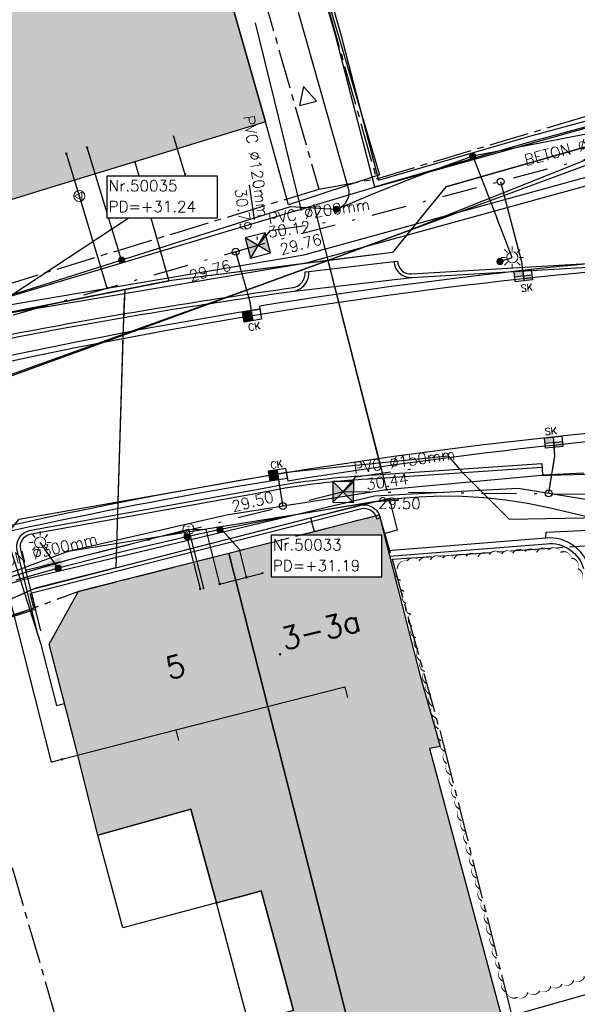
# Model space of a CAD drawing. Header units: metres. Extents: x 202952 to 203755, y 348959 to 349702.
# Tile 11 of 91: x 203164 to 203184, y 349319 to 349354. Entities that reach past the tile are written whole.
import ezdxf
from ezdxf.enums import TextEntityAlignment as Align

# ---------------------------------------------------------------- set-up
doc = ezdxf.new("R2010")
doc.units = ezdxf.units.M
for name, pattern in [('1-200 CENTER', [4.28625, 2.8575, -0.47625, 0.47625, -0.47625]), ('1-200 DASHDOT', [2.54, 1.27, -0.635, 0, -0.635]), ('1-200 HIDDEN', [0.9525, 0.635, -0.3175])]:
    doc.linetypes.add(name, pattern=pattern)
for name, color, linetype in [('PH-BEST-BEBOUWING', 1, 'Continuous'), ('PH-BEST-BEBOUWING-ARCERING', 254, 'Continuous'), ('PH-BEST-BEGROEIIING', 252, 'Continuous'), ('PH-BEST-HUISNUMMER', 7, 'Continuous'), ('PH-BEST-INDACTIEF INGETEKEND', 252, '1-200 DASHDOT'), ('PH-BEST-INRIT', 8, 'Continuous'), ('PH-BEST-KADASTRALE-GRENS', 240, '1-200 CENTER'), ('PH-BEST-KL-DATA_KPN', 12, '1-200 TELEFONIE-KPN'), ('PH-BEST-KL-DATA_ZIGGO BV', 12, '1-200 ZIGGO'), ('PH-BEST-KL-ET_MIDDENSPANNING_ENEXIS', 12, '1-200 MIDDENSPANNING'), ('PH-BEST-KL-GAS_HOGEDRUK_ENEXIS', 12, '1-200 GASLEIDING HOGE DRUK'), ('PH-BEST-KL-GAS_LAGEDRUK_ENEXIS', 12, '1-200 GASLEIDING LAGE DRUK'), ('PH-BEST-KL-LAAGSPANNING-ENEXIS', 12, '1-200 LAAGSPANNING'), ('PH-BEST-KL-WATER-WML', 12, '1-200 WML'), ('PH-BEST-KL-WATER-WML-buiten gebruik', 11, '1-200 WML'), ('PH-BEST-MUUR-INDICATIEF INGETEKEND', 1, 'Continuous'), ('PH-BEST-PUT-HANDHAVEN', 84, 'Continuous'), ('PH-BEST-RIO-HANDHAVEN-GEMENGD', 44, '1-200 DASHDOT'), ('PH-BEST-RIO-TEKST', 8, 'Continuous'), ('PH-BEST-RIO-TEKST-VLOEIVLAK', 8, 'Continuous'), ('PH-BEST-WEGDEEL', 254, 'Continuous'), ('PH-INM-KANTVERHARDING', 253, 'Continuous'), ('PH-NIEUW-BAND-20-30', 115, 'Continuous'), ('PH-NIEUW-BAND-5-20', 115, 'Continuous'), ('PH-RIO-KOLK', 240, 'Continuous'), ('PH-RIO-KOLKAANSLUITING', 150, '1-200 HIDDEN'), ('PH-RIO-TEKST-DWA-PUTTENSTAAT', 7, 'Continuous')]:
    doc.layers.add(name, color=color, linetype=linetype)
doc.layers.add('PH-NIEUW-OPSLUITBAND-6', color=115, linetype='Continuous', lineweight=30)
doc.styles.add('NLCS-ISO', font='txt')
doc.styles.add('ROMANS', font='romans.shx')
doc.linetypes.add('1-200 BLOKHAAG', pattern='A,0,-0.035,[1,Gras.shx,S=5,R=0,X=0,Y=0.0025],-0.475', length=0.51)
doc.linetypes.add('1-200 GASLEIDING HOGE DRUK', pattern='A,1.5,-0.6,["GAS HD",ROMANS,S=0.24,R=0,X=-0.5,Y=-0.12],-1.1', length=3.2)
doc.linetypes.add('1-200 GASLEIDING LAGE DRUK', pattern='A,1.5,-0.6,["GAS LD",ROMANS,S=0.24,R=0,X=-0.5,Y=-0.12],-1', length=3.1)
doc.linetypes.add('1-200 LAAGSPANNING', pattern='A,1.5,-0.6,["LS",ROMANS,S=0.24,R=0,X=-0.45,Y=-0.12],-0.05', length=2.15)
doc.linetypes.add('1-200 MIDDENSPANNING', pattern='A,1.5,-0.6,["MS",ROMANS,S=0.24,R=0,X=-0.5,Y=-0.12],-0.05', length=2.15)
doc.linetypes.add('1-200 TELEFONIE-KPN', pattern='A,1.5,-0.6,["KPN",ROMANS,S=0.24,R=0,X=-0.5,Y=-0.12],-0.3', length=2.4)
doc.linetypes.add('1-200 WML', pattern='A,1.5,-0.6,["WML",ROMANS,S=0.24,R=0,X=-0.5,Y=-0.12],-0.3', length=2.4)
doc.linetypes.add('1-200 ZIGGO', pattern='A,1.5,-0.6,["ZIGGO",ROMANS,S=0.24,R=0,X=-0.5,Y=-0.12],-0.65', length=2.75)

# ---------------------------------------------------------------- blocks, each defined once
blk = doc.blocks.new('SKL-WTB_HULP_OVERIG-SO')
at = {"color": 0, "linetype": 'ByBlock', "lineweight": 18}
for points in [[(-0.14, 0.14), (0.14, -0.14)], [(0.14, 0.14), (-0.14, -0.14)]]:
    blk.add_lwpolyline(points, dxfattribs=at)
at = {"color": 0, "linetype": 'ByBlock', "lineweight": 18, "style": 'NLCS-ISO', "flags": 1}
for tag, p in [('TYPE', (1.5, 0)), ('LABEL', (1.5, -1.5)), ('OMSCHRIJVING', (1.5, -3))]:
    blk.add_attdef(tag, p, '', height=1, dxfattribs=at)
blk = doc.blocks.new('SKL-WTB_HULP_MOF-SO')
at = {"linetype": 'ByBlock', "lineweight": 18}
h = blk.add_hatch(color=0, dxfattribs=at)
h.dxf.hatch_style = 1
h.paths.add_polyline_path([(-0.5625, 0, 1), (0.5625, 0, 1)])
at = {"color": 0, "linetype": 'ByBlock', "lineweight": 18}
blk.add_circle((0, 0), 0.5625, dxfattribs=at)
at = {"color": 0, "linetype": 'ByBlock', "lineweight": 18, "style": 'NLCS-ISO', "flags": 1}
for tag, p in [('TYPE', (1.5, 0)), ('LABEL', (1.5, -1.5)), ('OMSCHRIJVING', (1.5, -3))]:
    blk.add_attdef(tag, p, '', height=1, dxfattribs=at)
blk = doc.blocks.new('SKL-ET_OV_LICHTMAST-SO')
at = {"color": 0, "linetype": 'ByBlock', "lineweight": 18}
for points in [[(0, 2), (0, 1.25)], [(-1.25, 0), (-2, 0)], [(-1.41, 1.41), (-0.88, 0.88)], [(0.88, 0.88), (1.41, 1.41)], [(2, 0), (1.25, 0)], [(-1.41, -1.41), (-0.88, -0.88)], [(0, -1.25), (0, -2)], [(0.88, -0.88), (1.41, -1.41)]]:
    blk.add_lwpolyline(points, dxfattribs=at)
blk.add_circle((0, 0), 1, dxfattribs=at)
blk = doc.blocks.new('SKL-WTB_HULP_VERLOOP-SO')
at = {"color": 0, "linetype": 'ByBlock', "lineweight": 18}
for points in [[(0.44, 0.72), (-0.88, 0)], [(0.44, -0.72), (-0.88, 0)], [(0.44, -0.72), (0.44, 0.72)]]:
    blk.add_lwpolyline(points, dxfattribs=at)
blk.add_circle((0, 0), 1, dxfattribs=at)
at = {"color": 0, "linetype": 'ByBlock', "lineweight": 18, "style": 'NLCS-ISO', "flags": 1}
for tag, p in [('TYPE', (1.5, 0)), ('LABEL', (1.5, -1.5)), ('OMSCHRIJVING', (1.5, -3))]:
    blk.add_attdef(tag, p, '', height=1, dxfattribs=at)
blk = doc.blocks.new('SKL-WTB_HULP_T STUK-SO')
at = {"color": 0, "linetype": 'ByBlock', "lineweight": 18}
blk.add_circle((0, 0), 1, dxfattribs=at)
at = {"color": 0, "linetype": 'ByBlock', "lineweight": -2, "style": 'NLCS-ISO'}
blk.add_text('T', height=1, dxfattribs=at).set_placement((0, 0), align=Align.MIDDLE_CENTER)
at = {"color": 0, "linetype": 'ByBlock', "lineweight": 18, "style": 'NLCS-ISO', "flags": 1}
for tag, p in [('TYPE', (1.5, 0)), ('LABEL', (1.5, -1.5)), ('OMSCHRIJVING', (1.5, -3))]:
    blk.add_attdef(tag, p, '', height=1, dxfattribs=at)
blk = doc.blocks.new('INRITSYMBOOL')
at = {"layer": 'PH-BEST-INRIT'}
blk.add_lwpolyline([(-0.315, 0.63), (0, 0), (0.315, 0.63)], close=True, dxfattribs=at)
blk = doc.blocks.new('*U12')
h = blk.add_hatch(color=256)
h.paths.add_polyline_path([(0, 0), (-0.375, 0.375), (-0.375, -0.375)])
h.paths.add_polyline_path([(0.375, 0.375), (0, 0), (0.375, -0.375)])
for p, q in [((-0.375, -0.375), (0.375, 0.375)), ((-0.375, 0.375), (0.375, -0.375))]:
    blk.add_line(p, q)
blk.add_lwpolyline([(-0.375, -0.375), (0.375, -0.375), (0.375, 0.375), (-0.375, 0.375)], close=True)
blk = doc.blocks.new('Materialisatie')
blk.add_solid([(-1.04, 0.173), (-1.04, -0.173), (0, 0)])
at = {"style": 'ROMANS'}
blk.add_attdef('MATERIALISATIE', (-2.631, 0.657), '', height=0.4, dxfattribs=at)
blk = doc.blocks.new('*U39')
blk.add_hatch(color=256).paths.add_polyline_path([(0, 0.374), (-0.315, 0.374), (-0.315, 0), (0, 0)])
blk.add_line((0, 0.374), (0, 0))
blk.add_lwpolyline([(0.315, 0), (-0.315, 0), (-0.315, 0.374), (0.315, 0.374)], close=True)
at = {"style": 'ROMANS'}
blk.add_attdef('CK', (-0.205, -0.344), '', height=0.25, dxfattribs=at)
blk = doc.blocks.new('*U44')
blk.add_hatch(color=256).paths.add_polyline_path([(0, 0.374), (-0.315, 0.374), (-0.315, 0), (0, 0)])
blk.add_line((0, 0.374), (0, 0))
blk.add_lwpolyline([(0.315, 0), (-0.315, 0), (-0.315, 0.374), (0.315, 0.374)], close=True)
at = {"style": 'ROMANS'}
blk.add_attdef('CK', (-0.211, 0.429), '', height=0.25, dxfattribs=at)
blk = doc.blocks.new('*U49')
h = blk.add_hatch(color=256)
h.paths.add_polyline_path([(0, 0.374), (-0.315, 0.374), (-0.315, 0.187), (0, 0.187)])
h.paths.add_polyline_path([(0, 0.187), (0, 0), (0.315, 0), (0.315, 0.187)])
blk.add_lwpolyline([(0.315, 0), (-0.315, 0), (-0.315, 0.374), (0.315, 0.374)], close=True)
for points in [[(-0.315, 0.374), (0, 0.374), (0, 0)], [(-0.315, 0.187), (0.315, 0.187)]]:
    blk.add_lwpolyline(points)
at = {"style": 'ROMANS'}
blk.add_attdef('SK', (-0.281, 0.471), '', height=0.25, dxfattribs=at)
blk = doc.blocks.new('*U51')
h = blk.add_hatch(color=256)
h.paths.add_polyline_path([(0, 0.374), (-0.315, 0.374), (-0.315, 0.187), (0, 0.187)])
h.paths.add_polyline_path([(0, 0.187), (0, 0), (0.315, 0), (0.315, 0.187)])
blk.add_lwpolyline([(0.315, 0), (-0.315, 0), (-0.315, 0.374), (0.315, 0.374)], close=True)
for points in [[(-0.315, 0.374), (0, 0.374), (0, 0)], [(-0.315, 0.187), (0.315, 0.187)]]:
    blk.add_lwpolyline(points)
at = {"style": 'ROMANS'}
blk.add_attdef('SK', (-0.144, -0.383), '', height=0.25, dxfattribs=at)
blk = doc.blocks.new('Puttenstaat bestaand')
blk.add_wipeout([(0, 0), (4, 0), (4, 1.5), (0, 1.5)])
blk.add_lwpolyline([(0, 0), (4, 0), (4, 1.5), (0, 1.5)], close=True)
at = {"style": 'ROMANS'}
for tag, p in [('NR', (0.066, 0.955)), ('PD', (0.066, 0.203))]:
    blk.add_attdef(tag, p, '', height=0.4, dxfattribs=at)

msp = doc.modelspace()

# ---------------------------------------------------------------- hatches: boundary and pattern name
at = {"layer": 'PH-BEST-BEBOUWING-ARCERING'}
msp.add_hatch(color=256, dxfattribs=at).paths.add_polyline_path([(203156.589, 349369.981), (203155.297, 349374.313), (203160.767, 349375.891), (203160.416, 349376.489), (203163.641, 349378.349), (203164.437, 349376.886), (203165.814, 349377.28), (203167.04, 349372.99), (203169.044, 349366.002), (203170.341, 349361.481), (203171.07, 349358.94), (203170.74, 349358.85), (203171.393, 349356.572), (203173.16, 349350.41), (203169.417, 349349.265), (203165.91, 349348.193), (203163.004, 349347.304), (203162.269, 349349.789), (203160.438, 349355.977), (203164.587, 349357.181), (203162.54, 349364.563), (203158.417, 349363.387)], flags=17)
msp.add_hatch(color=256, dxfattribs=at).paths.add_polyline_path([(203179.074, 349327.754), (203179.464, 349327.829), (203178.74, 349330.38), (203178.405, 349331.697), (203177.598, 349334.87), (203177.26, 349336.2), (203173.241, 349335.179), (203171.827, 349334.819), (203179.027, 349306.485), (203181.513, 349307.149), (203183.92, 349307.792), (203184.407, 349307.922)])
h = msp.add_hatch(color=256, dxfattribs=at)
h.paths.add_polyline_path([(203166.395, 349333.439), (203169.63, 349334.261), (203171.827, 349334.819), (203179.027, 349306.485), (203178.073, 349306.23), (203175.685, 349305.592), (203169.779, 349304.015), (203169.435, 349305.302), (203169.374, 349305.286), (203166.978, 349312.961), (203166.13, 349316.131), (203167.743, 349316.563), (203170.641, 349317.339), (203172.54, 349317.848), (203174.171, 349318.285), (203173.542, 349320.612), (203173.002, 349322.611), (203172.446, 349322.463), (203171.38, 349322.178), (203170.453, 349325.561), (203167.101, 349324.623), (203166.22, 349328.13), (203165.34, 349331.53), (203166.179, 349333.048)], flags=16)
h.paths.add_polyline_path([(203178.678, 349303.504), (203184.995, 349305.2), (203187.523, 349295.785), (203181.206, 349294.089)], flags=17)

# ---------------------------------------------------------------- linework, layer by layer
at = {"layer": 'PH-BEST-BEBOUWING'}
for points in [[(203156.589, 349369.981), (203155.297, 349374.313), (203160.767, 349375.891), (203160.416, 349376.489), (203163.641, 349378.349), (203164.437, 349376.886), (203165.814, 349377.28), (203167.04, 349372.99), (203169.044, 349366.002), (203170.341, 349361.481), (203171.07, 349358.94), (203170.74, 349358.85), (203171.393, 349356.572), (203173.16, 349350.41), (203169.417, 349349.265), (203165.91, 349348.193), (203163.004, 349347.304), (203162.269, 349349.789), (203160.438, 349355.977), (203164.587, 349357.181), (203162.54, 349364.563), (203158.417, 349363.387), (203156.589, 349369.981)], [(203171.827, 349334.819), (203173.241, 349335.179), (203177.26, 349336.2), (203177.598, 349334.87), (203178.405, 349331.697), (203178.74, 349330.38), (203179.464, 349327.829), (203179.074, 349327.754), (203184.407, 349307.922), (203183.92, 349307.792), (203181.513, 349307.149), (203179.027, 349306.485), (203171.827, 349334.819)], [(203171.38, 349322.178), (203167.997, 349321.273), (203167.101, 349324.623), (203170.453, 349325.561), (203171.38, 349322.178)], [(203172.54, 349317.848), (203171.38, 349322.178), (203172.446, 349322.463), (203173.002, 349322.611), (203173.542, 349320.612), (203174.171, 349318.285), (203172.54, 349317.848)]]:
    msp.add_lwpolyline(points, close=True, dxfattribs=at)
msp.add_lwpolyline([(203174.171, 349318.285), (203173.542, 349320.612), (203173.002, 349322.611), (203172.446, 349322.463), (203171.38, 349322.178), (203170.453, 349325.561), (203167.101, 349324.623), (203166.22, 349328.13), (203165.34, 349331.53), (203166.179, 349333.048), (203166.395, 349333.439), (203166.395, 349333.439), (203169.63, 349334.261), (203171.827, 349334.819), (203179.027, 349306.485)], dxfattribs=at)
at = {"layer": 'PH-BEST-BEGROEIIING'}
msp.add_lwpolyline([(203184.563, 349333.855, 0, 0.05, 0.520567), (203184.441, 349334.25, 0, 0.05, 0.520567), (203184.199, 349334.639, 0, 0.05, 0.520567), (203183.816, 349334.845, 0, 0.05, 0.520567), (203183.375, 349334.943, 0, 0.05, 0.520567), (203182.952, 349334.845, 0, 0.05, 0.520567), (203182.53, 349334.876, 0, 0.05, 0.520567), (203182.092, 349334.813, 0, 0.05, 0.520567), (203181.685, 349334.789, 0, 0.05, 0.520567), (203181.242, 349334.769, 0, 0.05, 0.520567), (203180.833, 349334.687, 0, 0.05, 0.520567), (203180.398, 349334.709, 0, 0.05, 0.520567), (203179.971, 349334.618, 0, 0.05, 0.520567), (203179.555, 349334.634, 0, 0.05, 0.520567), (203179.114, 349334.583, 0, 0.05, 0.520567), (203178.708, 349334.542, 0, 0.05, 0.520567), (203178.266, 349334.534, 0, 0.05, 0.520567), (203177.923, 349334.257, 0, 0.05, 0.520567), (203178.038, 349333.827, 0, 0.05, 0.520567), (203178.16, 349333.437, 0, 0.05, 0.520567), (203178.232, 349333.002, 0, 0.05, 0.520567), (203178.409, 349332.61, 0, 0.05, 0.520567), (203178.441, 349332.183, 0, 0.05, 0.520567), (203178.584, 349331.765, 0, 0.05, 0.520567), (203178.667, 349331.365, 0, 0.05, 0.520567), (203178.769, 349330.933, 0, 0.05, 0.520567), (203178.908, 349330.544, 0, 0.05, 0.520567), (203178.968, 349330.109, 0, 0.05, 0.520567), (203179.136, 349329.709, 0, 0.05, 0.520567), (203179.182, 349329.291, 0, 0.05, 0.520567), (203179.313, 349328.868, 0, 0.05, 0.520567), (203179.412, 349328.473, 0, 0.05, 0.520567), (203179.502, 349328.039, 0, 0.05, 0.520567), (203179.657, 349327.65, 0, 0.05, 0.520567), (203179.705, 349327.217, 0, 0.05, 0.520567), (203179.863, 349326.81, 0, 0.05, 0.520567), (203179.923, 349326.4, 0, 0.05, 0.520567), (203180.044, 349325.972, 0, 0.05, 0.520567), (203180.158, 349325.581, 0, 0.05, 0.520567), (203180.236, 349325.146, 0, 0.05, 0.520567), (203180.408, 349324.756, 0, 0.05, 0.520567), (203180.443, 349324.326, 0, 0.05, 0.520567), (203180.591, 349323.911, 0, 0.05, 0.520567), (203180.666, 349323.508, 0, 0.05, 0.520567), (203180.775, 349323.077, 0, 0.05, 0.520567), (203180.905, 349322.688, 0, 0.05, 0.520567), (203180.971, 349322.253, 0, 0.05, 0.520567), (203181.144, 349321.857, 0, 0.05, 0.520567), (203181.183, 349321.434, 0, 0.05, 0.520567), (203181.32, 349321.014, 0, 0.05, 0.520567), (203181.411, 349320.616, 0, 0.05, 0.520567), (203181.507, 349320.183, 0, 0.05, 0.520567), (203181.654, 349319.794, 0, 0.05, 0.520567), (203181.708, 349319.361, 0, 0.05, 0.520567), (203181.871, 349318.957, 0, 0.05, 0.520567), (203182.245, 349318.766, 0, 0.05, 0.520567), (203182.628, 349318.943, 0, 0.05, 0.520567), (203183.058, 349319, 0, 0.05, 0.520567), (203183.463, 349319.168, 0, 0.05, 0.520567), (203183.867, 349319.249, 0, 0.05, 0.520567), (203184.292, 349319.38, 0, 0.05, 0.520567), (203184.678, 349319.515, 0, 0.05, 0.520567)], format="xyseb", dxfattribs=at)
at = {"layer": 'PH-BEST-INDACTIEF INGETEKEND', "linetype": '1-200 BLOKHAAG', "flags": 128}
msp.add_lwpolyline([(203193.299, 349321.293), (203181.698, 349317.996)], dxfattribs=at)
at = {"layer": 'PH-BEST-KADASTRALE-GRENS', "ltscale": 0.5}
msp.add_line((203175.078, 349347.977), (203177.167, 349348.353), dxfattribs=at)
for points in [[(203177.167, 349348.353), (203187.601, 349351.46), (203196.73, 349353.55), (203198.095, 349354.371)], [(203177.726, 349334.599), (203203.588, 349336.408), (203207.971, 349334.882), (203211.006, 349331.288)], [(203177.726, 349334.599), (203179.59, 349327.889), (203184.666, 349307.716)], [(203161.601, 349331.683), (203166.13, 349316.131), (203167.257, 349311.918), (203169.495, 349303.482), (203184.666, 349307.716)]]:
    msp.add_lwpolyline(points, dxfattribs=at)
at = {"layer": 'PH-BEST-KL-DATA_KPN'}
for points in [[(203204.037, 349373.639), (203203.755, 349373.672), (203203.715, 349373.479), (203200.26, 349357.058), (203200.202, 349356.734), (203200.119, 349356.416), (203200.012, 349356.106), (203199.88, 349355.805), (203199.726, 349355.515), (203199.549, 349355.237), (203199.351, 349354.975), (203199.132, 349354.727), (203198.895, 349354.497), (203198.64, 349354.287), (203198.369, 349354.097), (203198.084, 349353.929), (203197.787, 349353.784), (203197.479, 349353.663), (203193.602, 349352.692), (203191.187, 349351.987), (203176.992, 349348.005), (203174.902, 349347.38)], [(203174.447, 349347.246), (203173.638, 349350.556), (203172.796, 349353.991)], [(203174.902, 349347.38), (203174.447, 349347.245)], [(203174.902, 349347.381), (203174.902, 349347.38), (203177.531, 349337.116)], [(203174.447, 349347.245), (203174.095, 349347.141), (203134.868, 349335.39), (203121.99, 349331.824)], [(203177.337, 349337.87), (203175.352, 349345.62)], [(203177.53, 349337.116), (203177.531, 349337.116), (203182.997, 349337.622), (203188.484, 349337.783), (203193.97, 349337.598), (203206.861, 349337.736), (203207.242, 349337.672), (203207.616, 349337.576), (203207.98, 349337.447), (203208.331, 349337.286), (203208.667, 349337.095), (203208.985, 349336.876), (203209.282, 349336.629), (203209.556, 349336.357), (203209.806, 349336.062), (203210.029, 349335.747), (203210.223, 349335.413), (203211.44, 349331.912)], [(203166.024, 349334.892), (203171.74, 349336.198), (203177.53, 349337.116)], [(203166.024, 349334.892), (203177.135, 349336.684), (203177.93, 349336.733)], [(203159.049, 349332.283), (203166.024, 349334.892)]]:
    msp.add_lwpolyline(points, dxfattribs=at)
at = {"layer": 'PH-BEST-KL-DATA_ZIGGO BV'}
for points in [[(203179.672, 349348.054), (203198.652, 349353.482), (203199.698, 349354.947)], [(203188.905, 349350.694), (203179.672, 349348.054), (203178.408, 349346.501)], [(203188.905, 349350.694), (203178.408, 349346.501)], [(203168.437, 349348.966), (203169.667, 349344.662)], [(203179.672, 349348.054), (203177.748, 349345.691)], [(203178.408, 349346.501), (203174.675, 349345.123), (203168.001, 349342.69), (203167.797, 349335.861), (203167.742, 349334.29)], [(203178.408, 349346.501), (203177.748, 349345.691), (203175.406, 349345.393)], [(203178.408, 349346.501), (203175.406, 349345.393)], [(203177.748, 349345.691), (203169.667, 349344.662)], [(203175.406, 349345.393), (203163.861, 349341.181)], [(203175.406, 349345.393), (203168.001, 349342.69)], [(203175.406, 349345.393), (203169.667, 349344.662)], [(203134.22, 349334.39), (203156.236, 349341.998), (203169.667, 349344.662)], [(203169.667, 349344.662), (203159.46, 349342.637)], [(203169.667, 349344.662), (203168.069, 349344.345)], [(203168.069, 349344.345), (203159.46, 349342.637)], [(203168.069, 349344.345), (203168.001, 349342.69)], [(203168.069, 349344.345), (203168.032, 349343.749)], [(203168.032, 349343.749), (203167.797, 349335.861)], [(203168.001, 349342.69), (203163.861, 349341.181), (203162.145, 349340.636)], [(203168.001, 349342.69), (203167.742, 349334.29)], [(203162.145, 349340.636), (203164.448, 349333.375)], [(203174.774, 349336.09), (203177.622, 349336.808), (203177.917, 349335.645), (203177.433, 349335.522)], [(203167.742, 349334.29), (203174.774, 349336.09)], [(203174.774, 349336.09), (203174.913, 349335.604)], [(203167.742, 349334.29), (203164.84, 349333.55), (203164.448, 349333.375)], [(203164.84, 349333.55), (203159.381, 349331.114)], [(203164.448, 349333.375), (203159.381, 349331.114), (203156.532, 349330.3), (203157.903, 349325.509)], [(203164.448, 349333.375), (203165.02, 349331.571), (203165.605, 349329.311), (203165.895, 349329.387)]]:
    msp.add_lwpolyline(points, dxfattribs=at)
at = {"layer": 'PH-BEST-KL-ET_MIDDENSPANNING_ENEXIS'}
for points in [[(203195.885, 349348.951), (203195.673, 349349.217), (203195.478, 349349.495), (203195.299, 349349.785), (203195.138, 349350.084), (203194.996, 349350.392), (203194.871, 349350.709), (203194.766, 349351.032), (203194.68, 349351.361), (203194.615, 349351.561), (203194.507, 349351.741), (203194.362, 349351.893), (203194.186, 349352.008), (203193.989, 349352.082), (203193.781, 349352.11), (203193.572, 349352.091), (203193.372, 349352.026), (203174.675, 349345.123)], [(203174.675, 349345.123), (203163.599, 349341.139), (203156.62, 349338.882), (203151.438, 349337.148), (203135.907, 349331.735), (203132.407, 349330.333), (203123.281, 349326.906), (203119.837, 349325.494), (203110.294, 349321.258), (203104.691, 349318.968), (203094.911, 349314.696), (203087.316, 349310.711), (203081.929, 349307.508)]]:
    msp.add_lwpolyline(points, dxfattribs=at)
at = {"layer": 'PH-BEST-KL-GAS_HOGEDRUK_ENEXIS'}
msp.add_lwpolyline([(203135.032, 349334.813), (203151.328, 349340.07), (203155.816, 349341.669), (203163.189, 349343.381), (203174.62, 349345.315), (203189.359, 349349.376)], dxfattribs=at)
at = {"layer": 'PH-BEST-KL-GAS_LAGEDRUK_ENEXIS'}
for points in [[(203073.192, 349323.473), (203073.904, 349318.816), (203074.988, 349315.426), (203078.106, 349310.771), (203085.987, 349314.12), (203090.958, 349316.514), (203095.926, 349318.661), (203096.798, 349319.101), (203103.91, 349322.174), (203109.414, 349324.646), (203119.007, 349328.687), (203122.419, 349330.194), (203131.494, 349333.815), (203134.95, 349335.101), (203151.246, 349340.359), (203155.733, 349341.957), (203163.101, 349343.667), (203174.538, 349345.603), (203189.278, 349349.665), (203200.812, 349352.83), (203203.117, 349367.108)], [(203166.43, 349347.725), (203165.962, 349349.254)], [(203167.438, 349344.401), (203166.43, 349347.725)], [(203155.149, 349331.386), (203166.064, 349334.593), (203170.372, 349335.687)], [(203170.372, 349335.687), (203170.914, 349333.555)], [(203170.372, 349335.687), (203170.995, 349335.679), (203171.497, 349333.703)], [(203171.497, 349333.703), (203173.043, 349334.096)]]:
    msp.add_lwpolyline(points, dxfattribs=at)
at = {"layer": 'PH-BEST-KL-LAAGSPANNING-ENEXIS'}
for points in [[(203174.339, 349354.371), (203176.13, 349348.052), (203176.16, 349347.929), (203176.164, 349347.802), (203176.143, 349347.678), (203176.097, 349347.559), (203176.029, 349347.453), (203175.94, 349347.362), (203175.835, 349347.291), (203175.718, 349347.243)], [(203198.75, 349349.297), (203197.919, 349349.54), (203193.536, 349350.566), (203189.035, 349350.532), (203188.63, 349350.49), (203184.615, 349349.944), (203180.639, 349349.166)], [(203167.954, 349345.41), (203166.707, 349349.482)], [(203180.639, 349349.166), (203179.399, 349348.722), (203178.166, 349348.253), (203176.938, 349347.76), (203175.718, 349347.243)], [(203180.639, 349349.166), (203181.523, 349346.899)], [(203175.718, 349347.243), (203174.878, 349347.292), (203174.041, 349347.333), (203163.043, 349343.859), (203155.733, 349341.957), (203151.274, 349340.262), (203134.95, 349335.101)], [(203182.07, 349345.508), (203181.523, 349346.899)], [(203181.622, 349345.361), (203182.07, 349345.508)], [(203185.8, 349335.896), (203183.391, 349336.461), (203182.62, 349336.615), (203181.842, 349336.734), (203181.059, 349336.817), (203180.274, 349336.863), (203179.487, 349336.873), (203178.701, 349336.846), (203177.917, 349336.783), (203177.136, 349336.684), (203174.318, 349336.215), (203171.513, 349335.669), (203170.913, 349335.542), (203170.314, 349335.411), (203167.982, 349334.868), (203165.663, 349334.271), (203164.135, 349333.847)], [(203171.513, 349335.669), (203171.612, 349335.631), (203172.202, 349334.968), (203172.461, 349333.948)], [(203170.314, 349335.411), (203170.793, 349333.524)], [(203165.663, 349334.271), (203165.013, 349335.206)]]:
    msp.add_lwpolyline(points, dxfattribs=at)
at = {"layer": 'PH-BEST-KL-WATER-WML'}
for points in [[(203170.25, 349348.51), (203169.827, 349349.897)], [(203151.903, 349340.244), (203163.379, 349343.752), (203170.309, 349348.319), (203170.25, 349348.51)], [(203135.083, 349325.313), (203142.546, 349328.207), (203148.943, 349330.664), (203153.981, 349332.2), (203154.144, 349332.25), (203155.37, 349332.624), (203159.709, 349333.947), (203159.871, 349333.966), (203160.003, 349334), (203162.239, 349334.658), (203162.659, 349334.774), (203163.355, 349334.966), (203163.4, 349335.02), (203164.253, 349336.048), (203173.918, 349337.746), (203179.757, 349338.334), (203180.238, 349337.77), (203181.953, 349336.043), (203185.315, 349336.109)], [(203163.811, 349333.581), (203165.414, 349327.267), (203165.801, 349327.367)], [(203169.916, 349328.432), (203176.022, 349329.984), (203176.12, 349329.596)], [(203165.801, 349327.367), (203169.916, 349328.432)], [(203169.916, 349328.432), (203170.016, 349328.045)]]:
    msp.add_lwpolyline(points, dxfattribs=at)
at = {"layer": 'PH-BEST-KL-WATER-WML-buiten gebruik'}
msp.add_lwpolyline([(203192.513, 349335.484), (203182.278, 349337.161), (203177.087, 349336.878), (203171.674, 349335.588), (203169.945, 349335.176), (203164.301, 349333.83), (203163.76, 349333.657), (203163.034, 349333.424), (203154.822, 349330.789), (203154.61, 349330.721), (203151.011, 349329.566), (203150.177, 349329.299), (203149.25, 349328.885), (203142.802, 349326.006), (203135.993, 349322.965)], dxfattribs=at)
at = {"layer": 'PH-BEST-MUUR-INDICATIEF INGETEKEND', "ltscale": 0.25, "flags": 128}
for points in [[(203173.984, 349359.431), (203175.689, 349353.509)], [(203174.176, 349359.486), (203175.881, 349353.564)], [(203175.689, 349353.509), (203177.098, 349348.054), (203182.708, 349349.686), (203191.146, 349351.973)], [(203175.881, 349353.564), (203177.24, 349348.303), (203182.654, 349349.878), (203191.093, 349352.166)]]:
    msp.add_lwpolyline(points, dxfattribs=at)
msp.add_lwpolyline([(203184.834, 349334.324, 0.168242), (203184.275, 349335.101, 0.180243), (203183.286, 349335.36), (203177.591, 349334.902), (203177.639, 349334.705), (203183.304, 349335.161, -0.180635), (203184.159, 349334.937, -0.168936), (203184.644, 349334.263)], format="xyb", dxfattribs=at)
at = {"layer": 'PH-BEST-RIO-HANDHAVEN-GEMENGD'}
for p, q in [((203196.1, 349352.049), (203172.88, 349345.943)), ((203172.88, 349345.943), (203144.965, 349337.962)), ((203175.962, 349337.032), (203153.608, 349331.494)), ((203205.984, 349336.714), (203175.962, 349337.032))]:
    msp.add_line(p, q, dxfattribs=at)
for points in [[(203172.563, 349348.137), (203172.88, 349345.943)], [(203172.88, 349345.943), (203173.33, 349346.484), (203175.348, 349346.775)], [(203175.962, 349337.032), (203176.412, 349337.573), (203178.43, 349337.864)]]:
    msp.add_lwpolyline(points, dxfattribs=at)
at = {"layer": 'PH-BEST-WEGDEEL'}
msp.add_lwpolyline([(203158.89, 349412.21), (203169.8, 349373.81), (203177.269, 349348.498), (203173.985, 349347.412), (203173.16, 349350.41), (203171.393, 349356.572), (203170.74, 349358.85), (203171.07, 349358.94), (203170.341, 349361.481), (203169.044, 349366.002), (203167.04, 349372.99), (203165.814, 349377.28), (203165.732, 349377.581), (203165.691, 349377.731), (203165.691, 349377.731), (203166.39, 349377.95), (203159.255, 349403.778)], dxfattribs=at)
at = {"layer": 'PH-INM-KANTVERHARDING'}
for p, q in [((203177.795, 349345.366), (203177.925, 349345.37)), ((203174.586, 349344.99), (203174.715, 349345.003)), ((203174.186, 349344.29), (203178.436, 349344.785)), ((203183.132, 349338.056), (203183.159, 349337.644)), ((203183.159, 349337.644), (203184.651, 349337.72)), ((203177.168, 349336.064), (203177.296, 349336.09)), ((203183.286, 349335.36), (203183.29, 349335.575)), ((203183.29, 349335.575), (203184.822, 349335.644))]:
    msp.add_line(p, q, dxfattribs=at)
at = {"layer": 'PH-INM-KANTVERHARDING', "flags": 128}
for points in [[(203177.795, 349345.366, 0.425561), (203178.436, 349344.785), (203185.208, 349345.182), (203192.066, 349345.46, 0.411496), (203192.621, 349346.257)], [(203177.925, 349345.37, 0.425939), (203178.427, 349344.915), (203185.201, 349345.312), (203192.051, 349345.589, 0.406944), (203192.493, 349346.234, 0.203599)], [(203155.359, 349342.421), (203155.588, 349341.394, 0.348727), (203156.4, 349340.98, -0.011805), (203165.437, 349342.874, -0.011332), (203174.186, 349344.29, 0.179652), (203174.577, 349344.527, 0.195825), (203174.715, 349345.003)], [(203155.486, 349342.449), (203155.712, 349341.436, 0.341816), (203156.372, 349341.107, -0.011803), (203165.413, 349343.002, -0.011327), (203174.164, 349344.418, 0.178077), (203174.475, 349344.608, 0.195825), (203174.586, 349344.99, 0.195825)], [(203164.907, 349331.985), (203164.183, 349334.924, -0.430705), (203164.678, 349335.651), (203173.096, 349337.169, -0.036315), (203177.126, 349337.646), (203183.132, 349338.056)], [(203165.033, 349332.016), (203164.31, 349334.953, -0.430442), (203164.7, 349335.523), (203173.119, 349337.041, -0.036336), (203177.133, 349337.516), (203183.141, 349337.927)], [(203164.684, 349333.506), (203176.551, 349336.55, -0.431024), (203177.296, 349336.09)], [(203164.716, 349333.38), (203176.584, 349336.424, -0.431373), (203177.168, 349336.064, -0.191044)]]:
    msp.add_lwpolyline(points, format="xyb", dxfattribs=at)
msp.add_lwpolyline([(203174.715, 349345.003), (203177.795, 349345.366)], dxfattribs=at)
at = {"layer": 'PH-NIEUW-BAND-20-30'}
for points in [[(203197.708, 349346.102), (203194.443, 349345.957, 0.029074), (203172.932, 349343.742)], [(203205.473, 349340.041), (203194.727, 349339.563, 0.029074), (203173.956, 349337.424)]]:
    msp.add_lwpolyline(points, format="xyb", dxfattribs=at)
for points in [[(203172.932, 349343.742), (203172.98, 349343.446)], [(203173.908, 349337.721), (203173.956, 349337.424)], [(203173.908, 349337.721), (203173.956, 349337.424)]]:
    msp.add_lwpolyline(points, dxfattribs=at)
for radius in [185.8, 180]:
    msp.add_arc((203202.714, 349160.041), radius, 92.54743, 99.20885, dxfattribs=at)
at = {"layer": 'PH-NIEUW-BAND-5-20'}
for points in [[(203172.948, 349343.643, 0.072502), (203121.773, 349327.505)], [(203173.94, 349337.523, 0.024766), (203156.531, 349333.808)]]:
    msp.add_lwpolyline(points, format="xyb", dxfattribs=at)
at = {"layer": 'PH-NIEUW-BAND-5-20', "ltscale": 0.2}
for points in [[(203172.948, 349343.643), (203172.98, 349343.446)], [(203173.908, 349337.721), (203173.94, 349337.523)]]:
    msp.add_lwpolyline(points, dxfattribs=at)
at = {"layer": 'PH-NIEUW-BAND-5-20'}
for radius in [185.8, 180]:
    msp.add_arc((203202.714, 349160.041), radius, 99.20885, 115.79603, dxfattribs=at)
at = {"layer": 'PH-NIEUW-OPSLUITBAND-6'}
for points in [[(203164.64, 349333.361), (203164.769, 349332.836)], [(203164.698, 349333.375), (203164.841, 349332.796)], [(203158.43, 349330.777), (203164.769, 349332.836)], [(203158.448, 349330.72), (203164.841, 349332.796)]]:
    msp.add_lwpolyline(points, dxfattribs=at)
at = {"layer": 'PH-RIO-KOLKAANSLUITING', "const_width": 0.05}
for points in [[(203181.959, 349347.056), (203181.646, 349348.248)], [(203182.467, 349344.846), (203182.41, 349345.342), (203181.959, 349347.056)], [(203172.667, 349343.407), (203172.594, 349343.902), (203172.076, 349345.714)], [(203183.567, 349338.829), (203183.602, 349338.33), (203183.381, 349336.98)], [(203173.6, 349337.658), (203173.78, 349336.521)]]:
    msp.add_lwpolyline(points, dxfattribs=at)
at = {"layer": 'PH-RIO-KOLKAANSLUITING', "linetype": 'Continuous'}
for centre in [(203181.646, 349348.248), (203172.076, 349345.714), (203183.381, 349336.98), (203173.78, 349336.521)]:
    msp.add_circle(centre, 0.125, dxfattribs=at)

# ---------------------------------------------------------------- block references
at = {"layer": 'PH-BEST-INRIT', "rotation": 194.4845280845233}
msp.add_blockref('INRITSYMBOOL', (203174.532, 349351.688), dxfattribs=at)
at = {"layer": 'PH-BEST-KL-DATA_KPN', "xscale": 0.2, "yscale": 0.2, "zscale": 0.2}
for p in [(203174.902, 349347.381), (203174.902, 349347.38), (203174.447, 349347.246), (203174.447, 349347.245), (203177.53, 349337.116), (203177.531, 349337.116), (203177.93, 349336.733), (203166.024, 349334.892)]:
    msp.add_blockref('SKL-WTB_HULP_OVERIG-SO', p, dxfattribs=at)
at = {"layer": 'PH-BEST-KL-GAS_LAGEDRUK_ENEXIS', "xscale": 0.2, "yscale": 0.2, "zscale": 0.2}
for name, p in [('SKL-WTB_HULP_OVERIG-SO', (203165.962, 349349.254)), ('SKL-WTB_HULP_VERLOOP-SO', (203166.43, 349347.725)), ('SKL-WTB_HULP_OVERIG-SO', (203167.438, 349344.401)), ('SKL-WTB_HULP_OVERIG-SO', (203167.438, 349344.401)), ('SKL-WTB_HULP_T STUK-SO', (203170.372, 349335.687)), ('SKL-WTB_HULP_OVERIG-SO', (203173.043, 349334.096)), ('SKL-WTB_HULP_OVERIG-SO', (203170.914, 349333.555)), ('SKL-WTB_HULP_OVERIG-SO', (203171.497, 349333.703)), ('SKL-WTB_HULP_OVERIG-SO', (203171.497, 349333.703))]:
    msp.add_blockref(name, p, dxfattribs=at)
at = {"layer": 'PH-BEST-KL-LAAGSPANNING-ENEXIS', "xscale": 0.2, "yscale": 0.2, "zscale": 0.2}
for name, p in [('SKL-WTB_HULP_OVERIG-SO', (203166.707, 349349.482)), ('SKL-WTB_HULP_MOF-SO', (203180.639, 349349.166)), ('SKL-WTB_HULP_MOF-SO', (203175.718, 349347.243)), ('SKL-ET_OV_LICHTMAST-SO', (203182.07, 349345.508)), ('SKL-WTB_HULP_MOF-SO', (203167.954, 349345.41)), ('SKL-WTB_HULP_MOF-SO', (203181.622, 349345.361)), ('SKL-ET_OV_LICHTMAST-SO', (203165.013, 349335.206)), ('SKL-WTB_HULP_MOF-SO', (203171.513, 349335.669)), ('SKL-WTB_HULP_MOF-SO', (203170.314, 349335.411)), ('SKL-WTB_HULP_MOF-SO', (203165.663, 349334.271)), ('SKL-WTB_HULP_OVERIG-SO', (203172.461, 349333.948)), ('SKL-WTB_HULP_OVERIG-SO', (203170.793, 349333.524)), ('SKL-WTB_HULP_OVERIG-SO', (203171.492, 349333.702)), ('SKL-WTB_HULP_OVERIG-SO', (203173.684, 349331.163))]:
    msp.add_blockref(name, p, dxfattribs=at)
at = {"layer": 'PH-BEST-KL-WATER-WML', "xscale": 0.2, "yscale": 0.2, "zscale": 0.2}
for p in [(203170.25, 349348.51), (203165.801, 349327.367)]:
    msp.add_blockref('SKL-WTB_HULP_OVERIG-SO', p, dxfattribs=at)
at = {"layer": 'PH-BEST-PUT-HANDHAVEN'}
for p, rotation in [((203172.88, 349345.943), 194.731520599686), ((203175.962, 349337.032), 359.392883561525)]:
    msp.add_blockref('*U12', p, dxfattribs=dict(at, rotation=rotation))
at = {"layer": 'PH-BEST-RIO-TEKST'}
ref = msp.add_blockref('Materialisatie', (203184.49, 349348.996), dxfattribs=dict(at, rotation=194.7315205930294))
ref.add_attrib('MATERIALISATIE', 'BETON %%c300mm ', (203182.565, 349348.818), dxfattribs={"layer": '0', "height": 0.4, "rotation": 14.7315, "style": 'ROMANS'})
ref = msp.add_blockref('Materialisatie', (203164.785, 349334.263), dxfattribs=dict(at, rotation=193.9155352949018))
ref.add_attrib('MATERIALISATIE', 'BETON %%c300mm ', (203162.858, 349334.112), dxfattribs={"layer": '0', "height": 0.4, "rotation": 13.9155, "style": 'ROMANS'})
at = {"layer": 'PH-RIO-KOLK'}
for name, p, rotation, values in [('*U51', (203182.488, 349344.66), 6.613824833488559, {'SK': 'SK'}), ('*U39', (203172.697, 349343.222), 9.092736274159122, {'CK': 'CK'}), ('*U49', (203183.585, 349338.643), 5.630279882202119, {'SK': 'SK'}), ('*U44', (203173.629, 349337.473), 9.092736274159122, {'CK': 'CK'})]:
    msp.add_blockref(name, p, dxfattribs=dict(at, rotation=rotation)).add_auto_attribs(values)

# ---------------------------------------------------------------- texts
at = {"layer": 'PH-BEST-HUISNUMMER', "style": 'ROMANS'}
for s, p in [('3-3a', (203175.146, 349332.052)), ('5', (203169.9, 349330.718))]:
    msp.add_text(s, height=0.8, rotation=14.2, dxfattribs=at).set_placement(p, align=Align.MIDDLE_CENTER)
at = {"layer": 'PH-BEST-RIO-TEKST', "style": 'ROMANS'}
for s, rotation, p in [('PVC %%C120mm', 278.2118, (203172.353, 349350.607)), ('PVC %%C200mm', 8.2118, (203173.285, 349346.711)), ('PVC %%C150mm', 8.2118, (203176.365, 349337.687))]:
    msp.add_text(s, height=0.4, rotation=rotation, dxfattribs=at).set_placement(p)
at = {"layer": 'PH-BEST-RIO-TEKST-VLOEIVLAK', "style": 'ROMANS'}
for s, rotation, p in [('30.79', 278.2118, (203172.438, 349348.025)), ('30.12', 8.2118, (203173.216, 349346.616)), ('29.76', 14.7315, (203173.631, 349345.981)), ('29.76', 15.9573, (203170.35, 349345.01)), ('30.44', 8.2118, (203176.76, 349337.498)), ('29.50', 13.9155, (203171.889, 349336.69)), ('29.50', 359.3929, (203177.222, 349336.829))]:
    msp.add_text(s, height=0.4, rotation=rotation, dxfattribs=at).set_placement(p, align=Align.TOP_LEFT)

# ---------------------------------------------------------------- next in the draw order: block references
at = {"layer": 'PH-RIO-TEKST-DWA-PUTTENSTAAT'}
for p, values in [((203167.424, 349346.942), {'PD': 'PD=+31.24', 'NR': 'Nr.50035'}), ((203173.354, 349333.964), {'PD': 'PD=+31.19', 'NR': 'Nr.50033'})]:
    msp.add_blockref('Puttenstaat bestaand', p, dxfattribs=at).add_auto_attribs(values)

# ---------------------------------------------------------------- next in the draw order: linework, layer by layer
at = {"layer": 'PH-BEST-KADASTRALE-GRENS', "ltscale": 0.5}
for p, q in [((203159.034, 349412.202), (203177.167, 349348.353)), ((203163.578, 349344.461), (203175.078, 349347.977))]:
    msp.add_line(p, q, dxfattribs=at)
for points in [[(203142.149, 349428.865), (203151.273, 349431.313), (203175.078, 349347.977)], [(203161.601, 349331.683), (203166.39, 349333.43), (203177.26, 349336.2), (203177.726, 349334.599)]]:
    msp.add_lwpolyline(points, dxfattribs=at)

doc.saveas('drawing.dxf')
